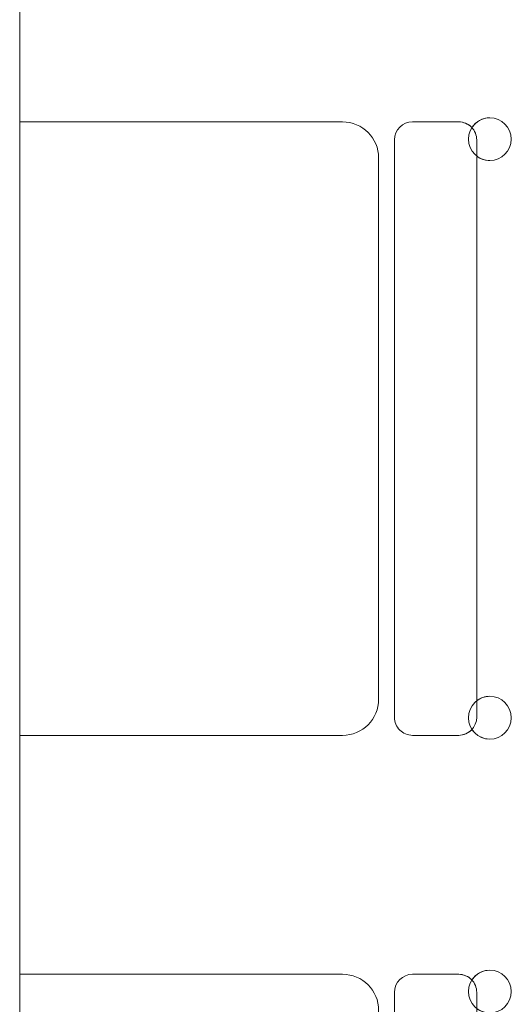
# Model space of a CAD drawing. Header units: millimetres. Extents: x -37728 to 44100, y 631619 to 691915.
# Tile 84 of 256: x -24976 to -24630, y 661098 to 661791. Entities that reach past the tile are written whole.
import ezdxf

# ---------------------------------------------------------------- set-up
doc = ezdxf.new("R2010")
doc.units = ezdxf.units.MM
doc.layers.add('_XREF', color=7, linetype='Continuous')
doc.layers.add('I-FURN', color=252, linetype='Continuous', lineweight=5)

# ---------------------------------------------------------------- blocks, each defined once
blk = doc.blocks.new('Meb Stół prosty ___FK_04_1 - Stół prosty 2-9214470-__-00_00 Przyziemie PB')
at = {"layer": 'I-FURN', "color": 252}
blk.add_line((-118.173, -49.521), (121.827, -49.521), dxfattribs=at)
blk = doc.blocks.new('ZZZ Meb Krzesło zwykłe ___FK_v04_0 - przykład-7073046-__-00_00 Przyziemie PB')
at = {"layer": 'I-FURN', "color": 252}
for p, q in [((-21.59, 10), (-21.59, -12.7)), ((21.59, -12.7), (21.59, 10)), ((-19.05, -15.24), (19.05, -15.24)), ((20.32, -16.348), (-20.32, -16.348)), ((-20.32, -16.348), (20.32, -16.348)), ((-21.59, -17.618), (-21.59, -20.866)), ((-21.59, -17.618), (-21.59, -20.866)), ((21.59, -20.866), (21.59, -17.618)), ((21.59, -17.618), (21.59, -20.866)), ((-20.32, -22.136), (20.32, -22.136)), ((-19.156, -22.136), (19.181, -22.136))]:
    blk.add_line(p, q, dxfattribs=at)
for centre, radius, start, end in [((-19.05, -12.7), 2.54, 180, 270), ((19.05, -12.7), 2.54, 270, 360), ((-20.32, -17.618), 1.27, 90, 180), ((-20.32, -17.618), 1.27, 90, 180), ((20.32, -17.618), 1.27, 360, 90), ((20.32, -17.618), 1.27, 0, 90), ((-20.32, -20.866), 1.27, 180, 227.40928), ((-20.32, -20.866), 1.27, 180, 270), ((20.32, -20.866), 1.27, 270, 0), ((20.32, -20.866), 1.27, 313.23794, 360), ((-20.348, -23.058), 1.507, 360, 180), ((-20.348, -23.058), 1.507, 123.48553, 180), ((-20.348, -23.058), 1.507, 360, 37.71706), ((20.373, -23.058), 1.507, 360, 180), ((20.373, -23.058), 1.507, 142.28294, 180), ((20.373, -23.058), 1.507, 0, 57.19358), ((-20.348, -23.058), 1.507, 180, 360), ((-20.348, -23.058), 1.507, 180, 360), ((20.373, -23.058), 1.507, 180, 360), ((20.373, -23.058), 1.507, 180, 360)]:
    blk.add_arc(centre, radius, start, end, dxfattribs=at)
blk = doc.blocks.new('A$C4e31ac75')
at = {"layer": 'I-FURN'}
for name, p, rotation in [('Meb Stół prosty ___FK_04_1 - Stół prosty 2-9214470-__-00_00 Przyziemie PB', (-132.714, 590.34), 90.00000000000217), ('ZZZ Meb Krzesło zwykłe ___FK_v04_0 - przykład-7073046-__-00_00 Przyziemie PB', (-73.193, 622.166), 90.00000000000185), ('ZZZ Meb Krzesło zwykłe ___FK_v04_0 - przykład-7073046-__-00_00 Przyziemie PB', (-73.193, 562.166), 90.00000000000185)]:
    blk.add_blockref(name, p, dxfattribs=dict(at, rotation=rotation))

msp = doc.modelspace()

# ---------------------------------------------------------------- block references
at = {"layer": '_XREF', "xscale": 10, "yscale": 10, "zscale": 10}
msp.add_blockref('A$C4e31ac75', (-24143.63, 655281.12), dxfattribs=at)

doc.saveas('drawing.dxf')
